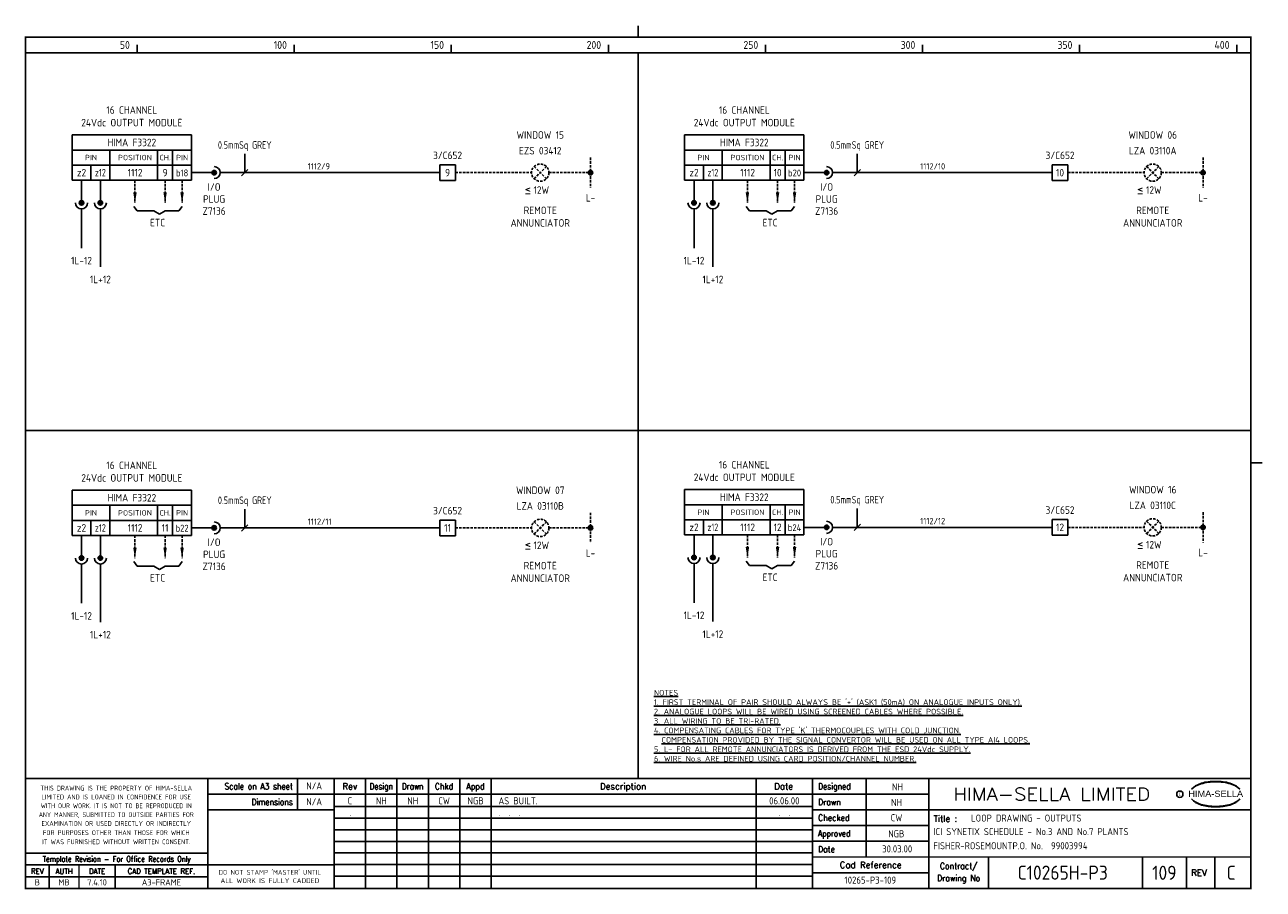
# Model space of a CAD drawing. Extents: x 14 to 408, y 0 to 275.
import ezdxf
from ezdxf.enums import TextEntityAlignment as Align

# ---------------------------------------------------------------- set-up
doc = ezdxf.new("R2010")
doc.units = 0
doc.header["$LTSCALE"] = 0.25
doc.header["$MEASUREMENT"] = 0
doc.linetypes.add('HIDDEN2', pattern=[4.7625, 3.175, -1.5875])
doc.layers.get('0').update_dxf_attribs({"color": 41, "linetype": 'CONTINUOUS'})
for name, color, linetype in [('00-DRG_FRAME', 12, 'CONTINUOUS'), ('01-DRAW', 7, 'CONTINUOUS'), ('051-TEXT', 2, 'CONTINUOUS'), ('117', 7, 'CONTINUOUS'), ('117-TEXT', 2, 'CONTINUOUS')]:
    doc.layers.add(name, color=color, linetype=linetype)
doc.styles.add('ARIAL', font='ARIAL.TTF', dxfattribs={"height": 2.5})
doc.styles.add('ISO', font='iso.shx')
doc.styles.add('ROMAND', font='ROMAND')

# ---------------------------------------------------------------- blocks, each defined once
blk = doc.blocks.new('A3-REVA')
at = {"layer": '051-TEXT', "style": 'ISO'}
for tag, p in [('DESIGNED', (292.01, 31.7)), ('A', (117.73, 27.28)), ('DES', (127.73, 27.28)), ('DRN', (137.73, 27.28)), ('CHKD', (147.73, 27.28)), ('APPD', (157.73, 27.28)), ('DATE', (256, 27.28)), ('DRAWN', (291.72, 26.77)), ('CHECKED', (291.72, 21.89)), ('APPD', (291.65, 16.79)), ('DATE', (291.92, 11.96))]:
    blk.add_attdef(tag, text='', height=2.25, dxfattribs=at).set_placement(p, align=Align.CENTER)
blk.add_attdef('DESCRIPTION', (165.03, 27.28), '', height=2.25, dxfattribs=at)
blk = doc.blocks.new('A3-REVB')
at = {"layer": '051-TEXT', "style": 'ISO'}
for tag, p in [('A', (124.85, -20.36)), ('DES', (134.85, -20.36)), ('DRN', (144.85, -20.36)), ('CHKD', (154.85, -20.36)), ('APPD', (164.85, -20.36)), ('DATE', (263.12, -20.36))]:
    blk.add_attdef(tag, text='', height=2.25, dxfattribs=at).set_placement(p, align=Align.CENTER)
blk.add_attdef('DESCRIPTION', (172.15, -20.36), '', height=2.25, dxfattribs=at)
blk = doc.blocks.new('A3-TITLE')
at = {"layer": '051-TEXT', "style": 'ISO'}
blk.add_attdef('TITLE_1', (315.46, 21.78), '', height=2.25, dxfattribs=at)
for tag, p in [('DRGNO', (376.96, 3.24)), ('REV.', (398.2, 3.24))]:
    blk.add_attdef(tag, text='', height=4.5, dxfattribs=at).set_placement(p, align=Align.CENTER)
blk = doc.blocks.new('DOT')
for radius in [0.75, 0.65, 0.55, 0.45, 0.35, 0.25, 0.15, 0.05]:
    blk.add_circle((0, 0), radius)
blk = doc.blocks.new('A3-CONTRACT')
at = {"layer": '051-TEXT', "color": 41, "style": 'ISO'}
for tag, height, p in [('SCALE', 2.25, (106.71, 31.82)), ('DIMS', 2.25, (106.71, 26.8)), ('CAD-REF', 2.25, (283.73, 1.84)), ('CONTRACT', 4.5, (344.94, 3.1))]:
    blk.add_attdef(tag, text='', height=height, dxfattribs=at).set_placement(p, align=Align.CENTER)
for tag, p in [('TITLE_2', (303.86, 17.28)), ('TITLE_3', (303.79, 12.78))]:
    blk.add_attdef(tag, p, '', height=2.25, dxfattribs=at)

msp = doc.modelspace()

# ---------------------------------------------------------------- linework, layer by layer
at = {"layer": '00-DRG_FRAME'}
for p, q in [((50, 266.5), (50, 269)), ((100, 266.5), (100, 269)), ((150, 266.5), (150, 269)), ((200, 266.5), (200, 269)), ((250, 266.5), (250, 269)), ((300, 266.5), (300, 269)), ((350, 266.5), (350, 269)), ((400, 266.5), (400, 269)), ((101.01, 35.5), (101.01, 25.5)), ((122.7, 35.5), (122.7, 0.5)), ((132.7, 0.5), (132.7, 35.5)), ((142.7, 0.5), (142.7, 35.5)), ((152.7, 35.5), (152.7, 0.5)), ((162.7, 35.5), (162.7, 0.5)), ((247, 35.5), (247, 0.5)), ((282, 35.5), (282, 10.5)), ((265, 30.5), (302, 30.5)), ((265, 26.59), (112.7, 26.59)), ((302, 25.5), (265, 25.5)), ((265, 22.89), (112.7, 22.89)), ((265, 20.5), (302, 20.5)), ((265, 19.19), (112.7, 19.19)), ((265, 15.49), (112.7, 15.49)), ((302, 15.5), (265, 15.5)), ((265, 11.79), (112.7, 11.79)), ((265, 8.09), (112.7, 8.09)), ((321, 10.5), (321, 0.5)), ((370, 10.5), (370, 0.5)), ((384, 0.5), (384, 10.5)), ((393, 10.5), (393, 0.5)), ((72.5, 4.25), (14.5, 4.25)), ((265, 4.39), (112.7, 4.39)), ((302, 5.5), (265, 5.5))]:
    msp.add_line(p, q, dxfattribs=at)
at = {"layer": '00-DRG_FRAME', "const_width": 0.5}
for points in [[(209.5, 271.5), (209.5, 275.18)], [(209.5, 271.5), (209.5, 275.18)], [(14.5, 266.5), (404.5, 266.5)], [(209.5, 35.5), (209.5, 266.5)], [(14.5, 146.31), (404.5, 146.31)], [(404.5, 136), (408.18, 136)], [(404.5, 35.5), (14.5, 35.5)], [(72.5, 0.5), (72.5, 35.5)], [(112.7, 0.5), (112.7, 35.5)], [(265, 35.5), (265, 0.5)], [(302, 0.5), (302, 35.5)], [(265, 30.5), (72.5, 30.5)], [(112.7, 25.5), (72.5, 25.5)], [(404.5, 25.5), (302, 25.5)], [(14.5, 11.75), (72.5, 11.75)], [(14.5, 8), (72.5, 8)], [(22, 0.5), (22, 8)], [(31.5, 0.5), (31.5, 8)], [(43, 0.5), (43, 8)], [(112.7, 8), (72.5, 8)], [(265, 10.5), (404.5, 10.5)]]:
    msp.add_lwpolyline(points, dxfattribs=at)
msp.add_lwpolyline([(14.5, 0.5), (404.5, 0.5), (404.5, 271.5), (14.5, 271.5)], close=True, dxfattribs=at)
at = {"layer": '00-DRG_FRAME', "color": 3}
msp.add_circle((381.88, 30.5), 1, dxfattribs=at)
for centre, radius, start, end in [((390.6, 26.83), 7.24, 106.0532, 133.5024), ((390.88, 27.01), 7.3, 130.419, 136.057), ((390.11, 28.1), 5.98, 122.244, 131.6154), ((389.75, 28.78), 5.21, 111.8206, 122.8668), ((391.78, 24.7), 9.76, 107.5931, 113.9452), ((393.1, 18.5), 15.94, 89.2698, 106.3911), ((392.1, 23.52), 10.99, 96.0146, 107.3203), ((393.29, 16.31), 18.28, 92.8917, 97.3734), ((393.24, 18.86), 15.73, 89.7805, 93.1738), ((393.36, 18.86), 15.73, 86.8262, 90.2195), ((393.51, 18.5), 15.94, 73.6089, 90.7302), ((393.31, 16.31), 18.28, 82.6266, 87.1083), ((394.51, 23.52), 10.99, 72.6797, 83.9854), ((394.83, 24.7), 9.76, 66.0548, 72.4069), ((396, 26.83), 7.24, 46.4976, 73.9468), ((396.85, 28.78), 5.21, 57.1332, 68.1794), ((396.49, 28.1), 5.98, 48.3846, 57.756), ((395.73, 27.01), 7.3, 43.943, 49.581), ((390.88, 34.04), 7.3, 223.943, 229.581), ((390.6, 34.23), 7.24, 226.4976, 253.9468), ((390.11, 32.96), 5.98, 228.3846, 237.756), ((389.75, 32.28), 5.21, 237.1332, 248.1794), ((396, 34.23), 7.24, 286.0532, 313.5024), ((396.85, 32.28), 5.21, 291.8206, 302.8668), ((396.49, 32.96), 5.98, 302.244, 311.6154), ((395.73, 34.04), 7.3, 310.419, 316.057), ((391.78, 36.36), 9.76, 246.0548, 252.4069), ((393.1, 42.56), 15.94, 253.6089, 270.7302), ((392.1, 37.54), 10.99, 252.6797, 263.9854), ((393.29, 44.75), 18.28, 262.6266, 267.1083), ((393.24, 42.19), 15.73, 266.8262, 270.2195), ((393.51, 42.56), 15.94, 269.2698, 286.3911), ((393.36, 42.19), 15.73, 269.7805, 273.1738), ((393.31, 44.75), 18.28, 272.8917, 277.3734), ((394.51, 37.54), 10.99, 276.0146, 287.3203), ((394.83, 36.36), 9.76, 287.5931, 293.9452)]:
    msp.add_arc(centre, radius, start, end, dxfattribs=at)
at = {"layer": '117'}
for p, q in [((29.32, 240.36), (29.32, 225.96)), ((67.32, 240.36), (29.32, 240.36)), ((67.32, 240.36), (67.32, 225.96)), ((224.26, 240.36), (224.26, 225.96)), ((262.26, 240.36), (224.26, 240.36)), ((262.26, 240.36), (262.26, 225.96)), ((67.32, 235.56), (29.32, 235.56)), ((41.32, 235.56), (41.32, 225.96)), ((56.52, 235.56), (56.52, 225.96)), ((61.32, 235.56), (61.32, 225.96)), ((262.26, 235.56), (224.26, 235.56)), ((236.26, 235.56), (236.26, 225.96)), ((251.46, 235.56), (251.46, 225.96)), ((256.26, 235.56), (256.26, 225.96)), ((67.32, 230.76), (29.32, 230.76)), ((35.32, 230.76), (35.32, 225.96)), ((146.32, 230.86), (146.32, 225.86)), ((151.32, 230.86), (146.32, 230.86)), ((151.32, 225.86), (151.32, 230.86)), ((262.26, 230.76), (224.26, 230.76)), ((230.26, 230.76), (230.26, 225.96)), ((341.26, 230.86), (341.26, 225.86)), ((346.26, 230.86), (341.26, 230.86)), ((346.26, 225.86), (346.26, 230.86)), ((67.32, 225.96), (29.32, 225.96)), ((32.32, 225.96), (32.32, 218.76)), ((38.32, 225.96), (38.32, 218.76)), ((67.32, 228.36), (74.52, 228.36)), ((76.44, 228.36), (146.32, 228.36)), ((151.32, 225.86), (146.32, 225.86)), ((262.26, 225.96), (224.26, 225.96)), ((227.26, 225.96), (227.26, 218.76)), ((233.26, 225.96), (233.26, 218.76)), ((262.26, 228.36), (269.46, 228.36)), ((271.38, 228.36), (341.26, 228.36)), ((346.26, 225.86), (341.26, 225.86)), ((32.32, 216.84), (32.32, 204.36)), ((38.32, 216.84), (38.32, 198.36)), ((48.92, 217.62), (50, 216.18)), ((64.32, 217.62), (63.24, 216.18)), ((227.26, 216.84), (227.26, 204.36)), ((233.26, 216.84), (233.26, 198.36)), ((243.86, 217.62), (244.94, 216.18)), ((259.26, 217.62), (258.18, 216.18)), ((50, 216.18), (55.32, 216.18)), ((55.32, 216.18), (57.12, 215.1)), ((58.92, 216.18), (57.12, 215.1)), ((63.24, 216.18), (58.92, 216.18)), ((244.94, 216.18), (250.26, 216.18)), ((250.26, 216.18), (252.06, 215.1)), ((253.86, 216.18), (252.06, 215.1)), ((258.18, 216.18), (253.86, 216.18)), ((67.32, 127.27), (29.32, 127.27)), ((29.32, 127.27), (29.32, 112.87)), ((67.32, 127.27), (67.32, 112.87)), ((262.26, 127.45), (224.26, 127.45)), ((224.26, 127.45), (224.26, 113.05)), ((262.26, 127.45), (262.26, 113.05)), ((67.32, 122.47), (29.32, 122.47)), ((41.32, 122.47), (41.32, 112.87)), ((56.52, 122.47), (56.52, 112.87)), ((61.32, 122.47), (61.32, 112.87)), ((262.26, 122.65), (224.26, 122.65)), ((236.26, 122.65), (236.26, 113.05)), ((251.46, 122.65), (251.46, 113.05)), ((256.26, 122.65), (256.26, 113.05)), ((67.32, 117.67), (29.32, 117.67)), ((35.32, 117.67), (35.32, 112.87)), ((67.32, 115.27), (74.52, 115.27)), ((76.44, 115.27), (146.32, 115.27)), ((146.32, 117.77), (146.32, 112.77)), ((151.32, 117.77), (146.32, 117.77)), ((151.32, 112.77), (151.32, 117.77)), ((262.26, 117.85), (224.26, 117.85)), ((230.26, 117.85), (230.26, 113.05)), ((262.26, 115.45), (269.46, 115.45)), ((271.38, 115.45), (341.26, 115.45)), ((346.26, 117.95), (341.26, 117.95)), ((341.26, 117.95), (341.26, 112.95)), ((346.26, 112.95), (346.26, 117.95)), ((67.32, 112.87), (29.32, 112.87)), ((32.32, 112.87), (32.32, 105.67)), ((38.32, 112.87), (38.32, 105.67)), ((151.32, 112.77), (146.32, 112.77)), ((262.26, 113.05), (224.26, 113.05)), ((227.26, 113.05), (227.26, 105.85)), ((233.26, 113.05), (233.26, 105.85)), ((346.26, 112.95), (341.26, 112.95)), ((32.32, 103.75), (32.32, 91.27)), ((38.32, 103.75), (38.32, 85.27)), ((48.92, 104.53), (50, 103.09)), ((50, 103.09), (55.32, 103.09)), ((55.32, 103.09), (57.12, 102.01)), ((58.92, 103.09), (57.12, 102.01)), ((63.24, 103.09), (58.92, 103.09)), ((64.32, 104.53), (63.24, 103.09)), ((227.26, 103.93), (227.26, 91.45)), ((233.26, 103.93), (233.26, 85.45)), ((243.86, 104.71), (244.94, 103.27)), ((244.94, 103.27), (250.26, 103.27)), ((250.26, 103.27), (252.06, 102.19)), ((253.86, 103.27), (252.06, 102.19)), ((258.18, 103.27), (253.86, 103.27)), ((259.26, 104.71), (258.18, 103.27))]:
    msp.add_line(p, q, dxfattribs=at)
at = {"layer": '117', "color": 3}
for p, q in [((84.27, 228.36), (84.27, 234.36)), ((279.21, 228.36), (279.21, 234.36)), ((83.27, 227.36), (85.27, 229.36)), ((278.21, 227.36), (280.21, 229.36)), ((84.27, 115.27), (84.27, 121.27)), ((279.21, 115.45), (279.21, 121.45)), ((83.27, 114.27), (85.27, 116.27)), ((278.21, 114.45), (280.21, 116.45))]:
    msp.add_line(p, q, dxfattribs=at)
at = {"layer": '117', "linetype": 'HIDDEN2'}
for p, q in [((194.32, 233.16), (194.32, 223.56)), ((389.26, 233.16), (389.26, 223.56)), ((176.37, 226.42), (180.26, 230.31)), ((176.37, 230.31), (180.26, 226.42)), ((371.32, 230.31), (375.21, 226.42)), ((371.32, 226.42), (375.21, 230.31)), ((49.32, 225.96), (49.32, 218.76)), ((58.92, 225.96), (58.92, 218.76)), ((64.32, 225.96), (64.32, 218.76)), ((151.32, 228.36), (175.57, 228.36)), ((181.07, 228.36), (194.32, 228.36)), ((244.26, 225.96), (244.26, 218.76)), ((253.86, 225.96), (253.86, 218.76)), ((259.26, 225.96), (259.26, 218.76)), ((346.26, 228.36), (370.51, 228.36)), ((376.01, 228.36), (389.26, 228.36)), ((194.32, 120.07), (194.32, 110.47)), ((389.26, 120.25), (389.26, 110.65)), ((151.32, 115.27), (175.57, 115.27)), ((176.37, 117.21), (180.26, 113.32)), ((176.37, 113.32), (180.26, 117.21)), ((181.07, 115.27), (194.32, 115.27)), ((346.26, 115.45), (370.51, 115.45)), ((371.32, 113.5), (375.21, 117.39)), ((371.32, 117.39), (375.21, 113.5)), ((376.01, 115.45), (389.26, 115.45)), ((49.32, 112.87), (49.32, 105.67)), ((58.92, 112.87), (58.92, 105.67)), ((64.32, 112.87), (64.32, 105.67)), ((244.26, 113.05), (244.26, 105.85)), ((253.86, 113.05), (253.86, 105.85)), ((259.26, 113.05), (259.26, 105.85))]:
    msp.add_line(p, q, dxfattribs=at)
at = {"layer": '117'}
for centre, radius in [((74.52, 228.36), 0.72), ((74.52, 228.36), 0.624), ((74.52, 228.36), 0.528), ((74.52, 228.36), 0.432), ((74.52, 228.36), 0.336), ((269.46, 228.36), 0.72), ((269.46, 228.36), 0.624), ((269.46, 228.36), 0.528), ((269.46, 228.36), 0.432), ((269.46, 228.36), 0.336), ((74.52, 228.36), 0.24), ((74.52, 228.36), 0.144), ((74.52, 228.36), 0.048), ((269.46, 228.36), 0.24), ((269.46, 228.36), 0.144), ((269.46, 228.36), 0.048), ((32.32, 218.76), 0.72), ((32.32, 218.76), 0.624), ((32.32, 218.76), 0.528), ((32.32, 218.76), 0.432), ((32.32, 218.76), 0.336), ((32.32, 218.76), 0.24), ((32.32, 218.76), 0.144), ((32.32, 218.76), 0.048), ((38.32, 218.76), 0.72), ((38.32, 218.76), 0.624), ((38.32, 218.76), 0.528), ((38.32, 218.76), 0.432), ((38.32, 218.76), 0.336), ((38.32, 218.76), 0.24), ((38.32, 218.76), 0.144), ((38.32, 218.76), 0.048), ((227.26, 218.76), 0.72), ((227.26, 218.76), 0.624), ((227.26, 218.76), 0.528), ((227.26, 218.76), 0.432), ((227.26, 218.76), 0.336), ((227.26, 218.76), 0.24), ((227.26, 218.76), 0.144), ((227.26, 218.76), 0.048), ((233.26, 218.76), 0.72), ((233.26, 218.76), 0.624), ((233.26, 218.76), 0.528), ((233.26, 218.76), 0.432), ((233.26, 218.76), 0.336), ((233.26, 218.76), 0.24), ((233.26, 218.76), 0.144), ((233.26, 218.76), 0.048), ((74.52, 115.27), 0.72), ((74.52, 115.27), 0.624), ((74.52, 115.27), 0.528), ((74.52, 115.27), 0.432), ((74.52, 115.27), 0.336), ((74.52, 115.27), 0.24), ((74.52, 115.27), 0.144), ((74.52, 115.27), 0.048), ((269.46, 115.45), 0.72), ((269.46, 115.45), 0.624), ((269.46, 115.45), 0.528), ((269.46, 115.45), 0.432), ((269.46, 115.45), 0.336), ((269.46, 115.45), 0.24), ((269.46, 115.45), 0.144), ((269.46, 115.45), 0.048), ((227.26, 105.85), 0.72), ((227.26, 105.85), 0.624), ((233.26, 105.85), 0.72), ((233.26, 105.85), 0.624), ((32.32, 105.67), 0.72), ((32.32, 105.67), 0.624), ((32.32, 105.67), 0.528), ((32.32, 105.67), 0.432), ((32.32, 105.67), 0.336), ((32.32, 105.67), 0.24), ((32.32, 105.67), 0.144), ((32.32, 105.67), 0.048), ((38.32, 105.67), 0.72), ((38.32, 105.67), 0.624), ((38.32, 105.67), 0.528), ((38.32, 105.67), 0.432), ((38.32, 105.67), 0.336), ((38.32, 105.67), 0.24), ((38.32, 105.67), 0.144), ((38.32, 105.67), 0.048), ((227.26, 105.85), 0.528), ((227.26, 105.85), 0.432), ((227.26, 105.85), 0.336), ((227.26, 105.85), 0.24), ((227.26, 105.85), 0.144), ((227.26, 105.85), 0.048), ((233.26, 105.85), 0.528), ((233.26, 105.85), 0.432), ((233.26, 105.85), 0.336), ((233.26, 105.85), 0.24), ((233.26, 105.85), 0.144), ((233.26, 105.85), 0.048)]:
    msp.add_circle(centre, radius, dxfattribs=at)
at = {"layer": '117', "linetype": 'HIDDEN2'}
for centre in [(178.32, 228.36), (373.26, 228.36), (178.32, 115.27), (373.26, 115.45)]:
    msp.add_circle(centre, 2.75, dxfattribs=at)
at = {"layer": '117'}
for centre, start, end in [((74.52, 228.36), 270, 90), ((269.46, 228.36), 270, 90), ((32.32, 218.76), 180, 0), ((38.32, 218.76), 180, 0), ((227.26, 218.76), 180, 0), ((233.26, 218.76), 180, 0), ((74.52, 115.27), 270, 90), ((269.46, 115.45), 270, 90), ((32.32, 105.67), 180, 0), ((38.32, 105.67), 180, 0), ((227.26, 105.85), 180, 0), ((233.26, 105.85), 180, 0)]:
    msp.add_arc(centre, 1.92, start, end, dxfattribs=at)
for points in [[(49.88, 222.12), (48.76, 222.12), (49.32, 218.76)], [(59.48, 222.12), (58.36, 222.12), (58.92, 218.76)], [(64.88, 222.12), (63.76, 222.12), (64.32, 218.76)], [(244.82, 222.12), (243.7, 222.12), (244.26, 218.76)], [(254.42, 222.12), (253.3, 222.12), (253.86, 218.76)], [(259.82, 222.12), (258.7, 222.12), (259.26, 218.76)], [(49.88, 109.03), (48.76, 109.03), (49.32, 105.67)], [(59.48, 109.03), (58.36, 109.03), (58.92, 105.67)], [(64.88, 109.03), (63.76, 109.03), (64.32, 105.67)], [(244.82, 109.21), (243.7, 109.21), (244.26, 105.85)], [(254.42, 109.21), (253.3, 109.21), (253.86, 105.85)], [(259.82, 109.21), (258.7, 109.21), (259.26, 105.85)]]:
    msp.add_solid(points, dxfattribs=at)

# ---------------------------------------------------------------- block references
at = {"layer": '00-DRG_FRAME'}
for name, p, values in [('A3-CONTRACT', (-0.35, 0.19), {'TITLE_2': 'ICI SYNETIX SCHEDULE - No.3 AND No.7 PLANTS', 'TITLE_3': 'FISHER-ROSEMOUNTP.O. No.  99003994', 'CAD-REF': '10265-P3-109', 'CONTRACT': 'C10265H-P3', 'SCALE': 'N/A', 'DIMS': 'N/A'}), ('A3-REVB', (-7, 43.98), {'A': '.', 'DESCRIPTION': '.  .  .', 'DATE': '.  .'}), ('A3-TITLE', (0, 0), {'TITLE_1': 'LOOP DRAWING - OUTPUTS', 'DRGNO': '109', 'REV.': 'C'})]:
    msp.add_blockref(name, p, dxfattribs=at).add_auto_attribs(values)
ref = msp.add_blockref('A3-REVA', (0, 0), dxfattribs=at)
ref.add_attrib('A', 'C', dxfattribs={"layer": '051-TEXT', "height": 2.25, "style": 'ISO'}).set_placement((117.73, 27.28), align=Align.CENTER)
ref.add_attrib('DES', 'NH', dxfattribs={"layer": '051-TEXT', "height": 2.25, "style": 'ISO'}).set_placement((127.73, 27.28), align=Align.CENTER)
ref.add_attrib('DRN', 'NH', dxfattribs={"layer": '051-TEXT', "height": 2.25, "style": 'ISO'}).set_placement((137.73, 27.28), align=Align.CENTER)
ref.add_attrib('CHKD', 'CW', dxfattribs={"layer": '051-TEXT', "height": 2.25, "style": 'ISO'}).set_placement((147.73, 27.28), align=Align.CENTER)
ref.add_attrib('APPD', 'NGB', dxfattribs={"layer": '051-TEXT', "height": 2.25, "style": 'ISO'}).set_placement((157.73, 27.28), align=Align.CENTER)
ref.add_attrib('DESCRIPTION', 'AS BUILT.', (165.03, 27.28), dxfattribs={"layer": '051-TEXT', "height": 2.25, "style": 'ISO'})
ref.add_attrib('DATE', '06.06.00', dxfattribs={"layer": '051-TEXT', "height": 2.25, "style": 'ISO'}).set_placement((256, 27.28), align=Align.CENTER)
ref.add_attrib('DESIGNED', 'NH', dxfattribs={"layer": '051-TEXT', "height": 2.25, "style": 'ISO'}).set_placement((292.01, 31.7), align=Align.CENTER)
ref.add_attrib('DRAWN', 'NH', dxfattribs={"layer": '051-TEXT', "height": 2.25, "style": 'ISO'}).set_placement((291.72, 26.77), align=Align.CENTER)
ref.add_attrib('CHECKED', 'CW', dxfattribs={"layer": '051-TEXT', "height": 2.25, "style": 'ISO'}).set_placement((291.72, 21.89), align=Align.CENTER)
ref.add_attrib('APPD', 'NGB', dxfattribs={"layer": '051-TEXT', "height": 2.25, "style": 'ISO'}).set_placement((291.65, 16.79), align=Align.CENTER)
ref.add_attrib('DATE', '30.03.00', dxfattribs={"layer": '051-TEXT', "height": 2.25, "style": 'ISO'}).set_placement((291.92, 11.96), align=Align.CENTER)
at = {"layer": '117', "linetype": 'HIDDEN2', "xscale": 0.9600000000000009, "yscale": 0.9599999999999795, "zscale": 0.96}
for p in [(194.32, 228.36), (389.26, 228.36), (194.32, 115.27), (389.26, 115.45)]:
    msp.add_blockref('DOT', p, dxfattribs=at)

# ---------------------------------------------------------------- texts
at = {"layer": '00-DRG_FRAME', "style": 'ISO'}
for s, p in [('50', (47.69, 267.75)), ('100', (97.69, 267.75)), ('150', (147.69, 267.75)), ('200', (197.69, 267.75)), ('250', (247.69, 267.75)), ('300', (297.69, 267.75)), ('350', (347.69, 267.75)), ('400', (397.69, 267.75))]:
    msp.add_text(s, height=2.5, dxfattribs=at).set_placement(p, align=Align.RIGHT)
at = {"layer": '00-DRG_FRAME', "color": 3, "style": 'ISO'}
for s, width, p in [('THIS DRAWING IS THE PROPERTY OF HIMA-SELLA', 0.9, (43.36, 32.44)), ("DO NOT STAMP 'MASTER' UNTIL", 0.95, (92.25, 5.79))]:
    msp.add_text(s, height=1.53, dxfattribs=dict(at, width=width)).set_placement(p, align=Align.MIDDLE)
at = {"layer": '00-DRG_FRAME', "color": 4, "style": 'ROMAND', "width": 0.87}
for s, p in [('Scale on A3 sheet', (99.54, 32)), ('Dimensions', (99.54, 27.01))]:
    msp.add_text(s, height=2, dxfattribs=at).set_placement(p, align=Align.RIGHT)
at = {"layer": '00-DRG_FRAME', "color": 4, "style": 'ROMAND'}
for s, p in [('Rev', (117.7, 32)), ('Description', (204.69, 32)), ('Date', (255.79, 32))]:
    msp.add_text(s, height=2, dxfattribs=at).set_placement(p, align=Align.CENTER)
for s, width, p in [('Design', 0.85, (127.7, 32)), ('Drawn', 0.85, (137.7, 32)), ('Chkd', 0.9, (147.7, 32)), ('Appd', 0.9, (157.7, 32))]:
    msp.add_text(s, height=2, dxfattribs=dict(at, width=width)).set_placement(p, align=Align.CENTER)
for s, width, p in [('Designed', 0.87, (266.75, 32)), ('Drawn', 0.9, (266.75, 27)), ('Checked', 0.9, (266.75, 22)), ('Approved', 0.85, (266.75, 17)), ('Date', 0.9, (266.75, 12))]:
    msp.add_text(s, height=2, dxfattribs=dict(at, width=width)).set_placement(p)
at = {"layer": '00-DRG_FRAME', "style": 'ROMAND', "width": 1.15}
msp.add_text('HIMA-SELLA LIMITED', height=4, dxfattribs=at).set_placement((341.1, 30.5), align=Align.MIDDLE)
at = {"layer": '00-DRG_FRAME', "style": 'ARIAL', "width": 1.05}
msp.add_text('HIMA-SELLA', height=2, dxfattribs=at).set_placement((393.3, 29.63), align=Align.CENTER)
at = {"layer": '00-DRG_FRAME', "color": 3, "style": 'ISO'}
for s, width, p in [('LIMITED AND IS LOANED IN CONFIDENCE FOR USE', 0.9, (43.36, 29.62)), ('WITH OUR WORK. IT IS NOT TO BE REPRODUCED IN', 0.87, (43.36, 26.81)), ('ANY MANNER, SUBMITTED TO OUTSIDE PARTIES FOR', 0.87, (43.36, 23.99)), ('EXAMINATION OR USED DIRECTLY OR INDIRECTLY', 0.9, (43.36, 21.18)), ('IT WAS FURNISHED WITHOUT WRITTEN CONSENT.', 0.9, (43.36, 15.35)), ('FOR PURPOSES OTHER THAN THOSE FOR WHICH', 0.9, (43.36, 18.27))]:
    msp.add_text(s, height=1.53, dxfattribs=dict(at, width=width)).set_placement(p, align=Align.MIDDLE_CENTER)
at = {"layer": '00-DRG_FRAME', "color": 3, "style": 'ISO', "width": 0.9}
msp.add_text('C', height=1, dxfattribs=at).set_placement((381.84, 30), align=Align.CENTER)
at = {"layer": '00-DRG_FRAME', "color": 4, "style": 'ROMAND'}
msp.add_text('Title :', height=2, dxfattribs=at).set_placement((303.5, 21.75))
for s, height, width, p in [('Template Revision - For Office Records Only', 1.8, 0.85, (43.5, 9.62)), ('Contract/', 2, 0.9, (311.5, 7.5)), ('REV', 1.8, 0.9, (18.25, 6)), ('AUTH', 1.8, 0.9, (26.75, 6)), ('DATE', 1.8, 0.9, (37.25, 6)), ('CAD TEMPLATE REF.', 1.8, 0.9, (57.75, 6)), ('Drawing No', 2, 0.9, (311.5, 3.5))]:
    msp.add_text(s, height=height, dxfattribs=dict(at, width=width)).set_placement(p, align=Align.MIDDLE)
for s, p in [('Cad Reference', (283.5, 8)), ('REV', (388, 5.5))]:
    msp.add_text(s, height=2, dxfattribs=at).set_placement(p, align=Align.MIDDLE)
at = {"layer": '00-DRG_FRAME', "color": 41, "style": 'ISO'}
for s, p in [('B', (18.25, 1.45)), ('MB', (26.75, 1.45)), ('7.4.10', (37.25, 1.45)), ('A3-FRAME', (57.75, 1.45))]:
    msp.add_text(s, height=2, dxfattribs=at).set_placement(p, align=Align.CENTER)
at = {"layer": '00-DRG_FRAME', "color": 3, "style": 'ISO'}
msp.add_text('ALL WORK IS FULLY CADDED', height=1.53, dxfattribs=at).set_placement((92.25, 2.98), align=Align.MIDDLE_CENTER)
at = {"layer": '01-DRAW', "insert": (214.51, 63.71), "char_height": 1.8, "width": 133.83, "attachment_point": 1, "style": 'ISO'}
msp.add_mtext("{\\Fiso.shx;\\LNOTES\\P1. FIRST TERMINAL OF PAIR SHOULD ALWAYS BE '+' (ASK1 (50mA) ON ANALOGUE INPUTS ONLY).\\P2. ANALOGUE LOOPS WILL BE WIRED USING SCREENED CABLES WHERE POSSIBLE.\\P3. ALL WIRING TO BE TRI-RATED.\\P4. COMPENSATING CABLES FOR TYPE 'K' THERMOCOUPLES WITH COLD JUNCTION.\\P  COMPENSATION PROVIDED BY THE SIGNAL CONVERTOR WILL BE USED ON ALL TYPE AI4 LOOPS.\\P5. L- FOR ALL REMOTE ANNUNCIATORS IS DERIVED FROM THE ESD 24Vdc SUPPLY.\\P6. WIRE No.s ARE DEFINED USING CARD POSITION/CHANNEL NUMBER.}", dxfattribs=at)
at = {"layer": '117-TEXT', "style": 'ISO'}
for s, height, p in [('16 CHANNEL', 2.4, (48.32, 247.08)), ('16 CHANNEL', 2.4, (243.26, 247.08)), ('24Vdc OUTPUT MODULE', 2.4, (48.32, 243.08)), ('24Vdc OUTPUT MODULE', 2.4, (243.26, 243.08)), ('HIMA F3322', 2.4, (48.32, 236.76)), ('HIMA F3322', 2.4, (243.26, 236.76)), ('PIN', 1.728, (35.32, 232.3)), ('POSITION', 1.728, (49.32, 232.3)), ('CH.', 1.728, (58.92, 232.3)), ('PIN', 1.73, (64.32, 232.3)), ('PIN', 1.728, (230.26, 232.3)), ('POSITION', 1.728, (244.26, 232.3)), ('CH.', 1.728, (253.86, 232.3)), ('PIN', 1.73, (259.26, 232.3)), ('z2', 2.4, (32.32, 227.16)), ('1112', 2.4, (49.37, 227.16)), ('9', 2.4, (58.92, 227.16)), ('b18', 2.2, (64.32, 227.16)), ('z2', 2.4, (227.26, 227.16)), ('1112', 2.4, (244.32, 227.16)), ('10', 2.4, (253.86, 227.16)), ('b20', 2.2, (259.26, 227.16)), ('I/O', 2.4, (74.52, 222.6)), ('I/O', 2.4, (269.46, 222.6)), ('PLUG', 2.4, (74.52, 218.76)), ('PLUG', 2.4, (269.46, 218.76)), ('Z7136', 2.4, (74.52, 214.92)), ('Z7136', 2.4, (269.46, 214.92)), ('ETC', 2.4, (56.52, 211.26)), ('ETC', 2.4, (251.46, 211.26)), ('16 CHANNEL', 2.4, (48.32, 133.99)), ('16 CHANNEL', 2.4, (243.26, 134.17)), ('24Vdc OUTPUT MODULE', 2.4, (48.32, 129.99)), ('24Vdc OUTPUT MODULE', 2.4, (243.26, 130.17)), ('HIMA F3322', 2.4, (243.26, 123.85)), ('HIMA F3322', 2.4, (48.32, 123.67)), ('PIN', 1.728, (35.32, 119.2)), ('POSITION', 1.728, (49.32, 119.2)), ('CH.', 1.728, (58.92, 119.2)), ('PIN', 1.73, (64.32, 119.21)), ('PIN', 1.728, (230.26, 119.38)), ('POSITION', 1.728, (244.26, 119.38)), ('CH.', 1.728, (253.86, 119.38)), ('PIN', 1.73, (259.26, 119.39)), ('z2', 2.4, (32.32, 114.07)), ('1112', 2.4, (49.37, 114.07)), ('11', 2.4, (58.92, 114.07)), ('b22', 2.2, (64.32, 114.07)), ('z2', 2.4, (227.26, 114.25)), ('1112', 2.4, (244.32, 114.25)), ('12', 2.4, (253.86, 114.25)), ('b24', 2.2, (259.26, 114.25)), ('I/O', 2.4, (74.52, 109.51)), ('I/O', 2.4, (269.46, 109.69)), ('PLUG', 2.4, (74.52, 105.67)), ('PLUG', 2.4, (269.46, 105.85)), ('Z7136', 2.4, (74.52, 101.83)), ('Z7136', 2.4, (269.46, 102.01)), ('ETC', 2.4, (56.52, 98.17)), ('ETC', 2.4, (251.46, 98.35))]:
    msp.add_text(s, height=height, dxfattribs=at).set_placement(p, align=Align.CENTER)
for s, p in [('WINDOW 15', (178.32, 240.36)), ('WINDOW 06', (373.26, 240.36)), ('EZS 03412', (178.32, 235.36)), ('LZA 03110A', (373.26, 235.36)), ('3/C652', (148.82, 233.86)), ('3/C652', (343.76, 233.86)), ('9', (148.82, 228.36)), ('10', (343.76, 228.36)), ('L-', (194.32, 220.36)), ('L-', (389.26, 220.36)), ('REMOTE', (178.32, 216.36)), ('REMOTE', (373.26, 216.36)), ('ANNUNCIATOR', (178.32, 212.36)), ('ANNUNCIATOR', (373.26, 212.36)), ('1L-12', (32.32, 200.36)), ('1L-12', (227.26, 200.36)), ('1L+12', (38.32, 194.36)), ('1L+12', (233.26, 194.36)), ('WINDOW 07', (178.32, 127.27)), ('WINDOW 16', (373.26, 127.45)), ('3/C652', (148.82, 120.77)), ('LZA 03110B', (178.32, 122.27)), ('3/C652', (343.76, 120.95)), ('LZA 03110C', (373.26, 122.45)), ('11', (148.82, 115.27)), ('12', (343.76, 115.45)), ('L-', (194.32, 107.27)), ('L-', (389.26, 107.45)), ('REMOTE', (178.32, 103.27)), ('REMOTE', (373.26, 103.45)), ('ANNUNCIATOR', (178.32, 99.27)), ('ANNUNCIATOR', (373.26, 99.45)), ('1L-12', (32.32, 87.27)), ('1L-12', (227.26, 87.45)), ('1L+12', (38.32, 81.27)), ('1L+12', (233.26, 81.45))]:
    msp.add_text(s, height=2.4, dxfattribs=at).set_placement(p, align=Align.MIDDLE)
for s, width, p in [('0.5mmSq GREY', 0.85, (84.27, 235.97)), ('0.5mmSq GREY', 0.85, (279.21, 235.97)), ('z12', 0.8, (38.32, 227.16)), ('z12', 0.8, (233.26, 227.16)), ('0.5mmSq GREY', 0.85, (84.27, 122.88)), ('0.5mmSq GREY', 0.85, (279.21, 123.06)), ('z12', 0.8, (38.32, 114.07)), ('z12', 0.8, (233.26, 114.25))]:
    msp.add_text(s, height=2.4, dxfattribs=dict(at, width=width)).set_placement(p, align=Align.CENTER)
at = {"layer": '117-TEXT', "color": 3, "style": 'ISO'}
for s, p in [('1112/9', (104.32, 230.36)), ('1112/10', (299.26, 230.36)), ('1112/11', (104.32, 117.27)), ('1112/12', (299.26, 117.45))]:
    msp.add_text(s, height=2, dxfattribs=at).set_placement(p, align=Align.MIDDLE_LEFT)
at = {"layer": '117-TEXT', "style": 'ISO'}
for s, height, p in [('<', 3.36, (173.32, 221.63)), ('-', 3.36, (173.32, 220.27)), ('12W', 2.4, (176.18, 221.62)), ('<', 3.36, (368.26, 221.63)), ('-', 3.36, (368.26, 220.27)), ('12W', 2.4, (371.12, 221.62)), ('<', 3.36, (173.32, 108.54)), ('12W', 2.4, (176.18, 108.53)), ('<', 3.36, (368.26, 108.72)), ('12W', 2.4, (371.12, 108.71)), ('-', 3.36, (173.32, 107.18)), ('-', 3.36, (368.26, 107.36))]:
    msp.add_text(s, height=height, dxfattribs=at).set_placement(p)

doc.saveas('drawing.dxf')
